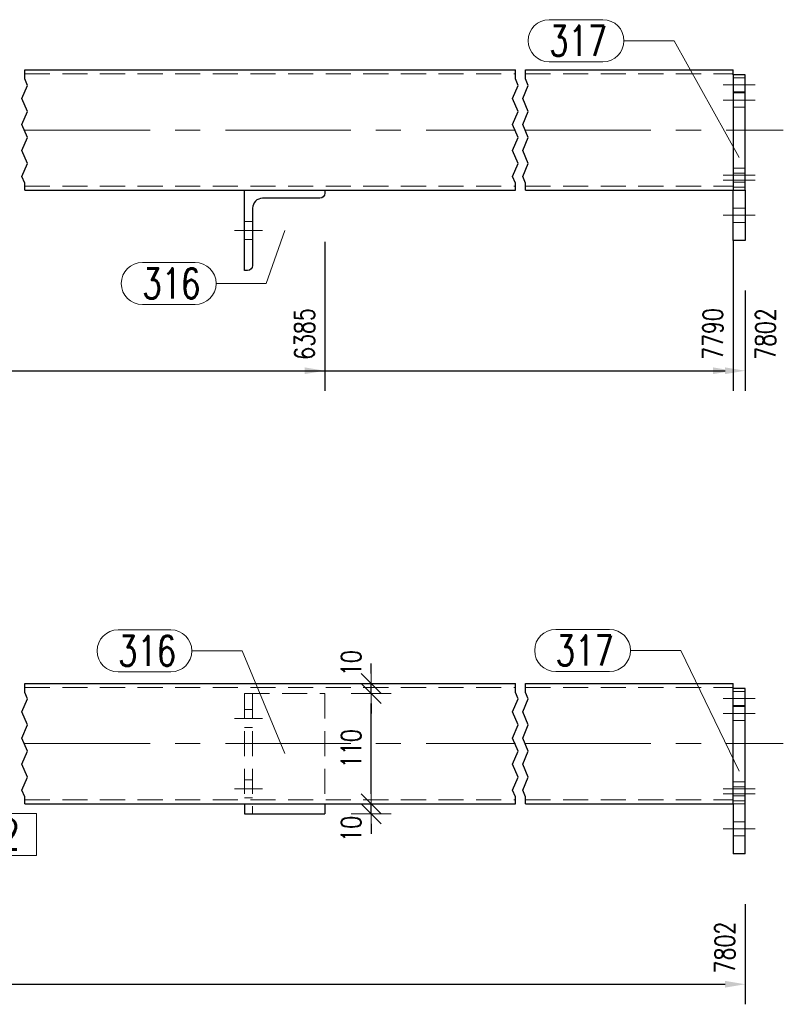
# Model space of a CAD drawing. Header units: millimetres. Extents: x -122 to 731, y 8645 to 9314.
# Tile 11 of 40: x 148 to 224, y 8845 to 8943. Entities that reach past the tile are written whole.
import ezdxf

# ---------------------------------------------------------------- set-up
doc = ezdxf.new("R2010")
doc.units = ezdxf.units.MM
doc.header["$LTSCALE"] = 10
doc.linetypes.add('HIDDEN', pattern=[0.375, 0.25, -0.125])
doc.linetypes.add('MITTE', pattern=[2, 1.25, -0.25, 0.25, -0.25])
doc.layers.get('Defpoints').update_dxf_attribs({"color": 1})
for name, color, linetype, lineweight in [('PS_DIM', 4, 'Continuous', 13), ('PS_Hidden', 2, 'HIDDEN', 9), ('PS_Mid', 5, 'MITTE', 15), ('PS_Pos', 1, 'Continuous', 15), ('PS_Shape', 161, 'Continuous', 30), ('PS_SOLID', 7, 'Continuous', 30)]:
    doc.layers.add(name, color=color, linetype=linetype, lineweight=lineweight)
doc.styles.add('simplex', font='simplex.shx', dxfattribs={"width": 0.75})
doc.dimstyles.new('1_10_GŁ_DS1-LS10', dxfattribs={"dimtxt": 2, "dimasz": 2, "dimexe": 2, "dimexo": 5, "dimgap": 1, "dimtad": 1, "dimjust": 4, "dimdec": 0, "dimlfac": 10, "dimtxsty": 'simplex', "dimblk1": 'NONE', "dimsah": 1, "dimcen": 2, "dimclrd": 256, "dimclre": 256, "dimclrt": 3, "dimadec": 1, "dimazin": 0, "dimtfac": 1, "dimtdec": 0, "dimtmove": 2, "dimatfit": 3, "dimfxl": 1, "dimarcsym": 0})
doc.dimstyles.new('1_10_PRZ', dxfattribs={"dimtxt": 2, "dimasz": 1, "dimexe": 2, "dimexo": 5, "dimgap": 1, "dimtad": 1, "dimdec": 0, "dimlfac": 10, "dimtxsty": 'simplex', "dimblk": 'dimznak', "dimcen": 2, "dimse1": 1, "dimse2": 1, "dimclrt": 3, "dimadec": 1, "dimazin": 0, "dimtfac": 1, "dimtdec": 0, "dimtix": 1, "dimtmove": 2, "dimatfit": 3, "dimldrblk": 'dim-grot', "dimfxl": 1, "dimarcsym": 0})

# ---------------------------------------------------------------- blocks, each defined once
blk = doc.blocks.new('*D221')
at = {"layer": 'Defpoints', "color": 0, "transparency": 16777216}
for p in [(25.154, 8925.784), (178.564, 8925.634), (178.564, 8907.784)]:
    blk.add_point(p, dxfattribs=at)
at = {"layer": 'PS_DIM', "lineweight": -2, "transparency": 16777216}
for p, q in [((25.154, 8920.784), (25.154, 8905.784)), ((178.564, 8920.634), (178.564, 8905.784)), ((25.154, 8907.784), (176.564, 8907.784))]:
    blk.add_line(p, q, dxfattribs=at)
at = {"layer": 'PS_DIM', "transparency": 16777216}
blk.add_solid([(176.564, 8908.117), (176.564, 8907.45), (178.564, 8907.784)], dxfattribs=at)
at = {"layer": 'PS_DIM', "color": 3, "transparency": 16777216, "insert": (176.544, 8911.447), "char_height": 2, "attachment_point": 5, "rotation": 90, "style": 'simplex'}
blk.add_mtext('6385', dxfattribs=at)
blk = doc.blocks.new('_None')
blk = doc.blocks.new('*D222')
at = {"layer": 'Defpoints', "color": 0, "transparency": 16777216}
for p in [(25.154, 8925.784), (219.264, 8925.784), (219.264, 8907.784)]:
    blk.add_point(p, dxfattribs=at)
at = {"layer": 'PS_DIM', "lineweight": -2, "transparency": 16777216}
for p, q in [((25.154, 8920.784), (25.154, 8905.784)), ((219.264, 8920.784), (219.264, 8905.784)), ((25.154, 8907.784), (217.264, 8907.784))]:
    blk.add_line(p, q, dxfattribs=at)
at = {"layer": 'PS_DIM', "transparency": 16777216}
blk.add_solid([(217.264, 8908.117), (217.264, 8907.45), (219.264, 8907.784)], dxfattribs=at)
at = {"layer": 'PS_DIM', "color": 3, "transparency": 16777216, "insert": (217.244, 8911.447), "char_height": 2, "attachment_point": 5, "rotation": 90, "style": 'simplex'}
blk.add_mtext('7790', dxfattribs=at)
blk = doc.blocks.new('*D223')
at = {"layer": 'Defpoints', "color": 0, "transparency": 16777216}
for p in [(25.154, 8925.784), (220.464, 8920.784), (220.464, 8907.784)]:
    blk.add_point(p, dxfattribs=at)
at = {"layer": 'PS_DIM', "lineweight": -2, "transparency": 16777216}
for p, q in [((25.154, 8920.784), (25.154, 8905.784)), ((220.464, 8915.784), (220.464, 8905.784)), ((25.154, 8907.784), (218.464, 8907.784))]:
    blk.add_line(p, q, dxfattribs=at)
at = {"layer": 'PS_DIM', "transparency": 16777216}
blk.add_solid([(218.464, 8908.117), (218.464, 8907.45), (220.464, 8907.784)], dxfattribs=at)
at = {"layer": 'PS_DIM', "color": 3, "transparency": 16777216, "insert": (222.484, 8911.447), "char_height": 2, "attachment_point": 5, "rotation": 90, "style": 'simplex'}
blk.add_mtext('7802', dxfattribs=at)
blk = doc.blocks.new('*D228')
at = {"layer": 'Defpoints', "color": 0, "transparency": 16777216}
for p in [(25.154, 8864.595), (220.464, 8859.595), (220.464, 8846.596)]:
    blk.add_point(p, dxfattribs=at)
at = {"layer": 'PS_DIM', "lineweight": -2, "transparency": 16777216}
for p, q in [((25.154, 8859.595), (25.154, 8844.596)), ((220.464, 8854.595), (220.464, 8844.596)), ((25.154, 8846.596), (218.464, 8846.596))]:
    blk.add_line(p, q, dxfattribs=at)
at = {"layer": 'PS_DIM', "transparency": 16777216}
blk.add_solid([(218.464, 8846.929), (218.464, 8846.262), (220.464, 8846.596)], dxfattribs=at)
at = {"layer": 'PS_DIM', "color": 3, "transparency": 16777216, "insert": (218.444, 8850.259), "char_height": 2, "attachment_point": 5, "rotation": 90, "style": 'simplex'}
blk.add_mtext('7802', dxfattribs=at)
blk = doc.blocks.new('dimznak')
at = {"color": 0}
for points in [[(0, 2), (0, -2)], [(-2, 0), (2, 0)]]:
    blk.add_lwpolyline(points, dxfattribs=at)
at = {"color": 2}
blk.add_lwpolyline([(1, 1), (-1, -1)], dxfattribs=at)
blk = doc.blocks.new('*D234')
at = {"layer": 'Defpoints', "color": 0, "transparency": 16777216}
for p in [(178.564, 8864.595), (183.195, 8864.595), (178.564, 8863.595)]:
    blk.add_point(p, dxfattribs=at)
at = {"layer": 'PS_DIM', "color": 0, "lineweight": -2, "transparency": 16777216}
for p, q in [((183.195, 8865.595), (183.195, 8866.595)), ((183.195, 8863.595), (183.195, 8864.595)), ((183.195, 8862.595), (183.195, 8861.595))]:
    blk.add_line(p, q, dxfattribs=at)
for p, rotation in [((183.195, 8864.595), 270), ((183.195, 8863.595), 90)]:
    blk.add_blockref('dimznak', p, dxfattribs=dict(at, rotation=rotation))
at = {"layer": 'PS_DIM', "color": 3, "transparency": 16777216, "insert": (181.195, 8862.091), "char_height": 2, "attachment_point": 5, "rotation": 90, "style": 'simplex'}
blk.add_mtext('10', dxfattribs=at)
blk = doc.blocks.new('dim-grot')
blk.add_hatch(color=256).paths.add_polyline_path([(0, 0), (-2, 0.5), (-2, -0.5)])
blk.add_lwpolyline([(0, 0), (-2, 0.5), (-2, -0.5), (0, 0)])
blk = doc.blocks.new('*D235')
at = {"layer": 'Defpoints', "color": 0, "transparency": 16777216}
for p in [(178.564, 8875.595), (183.195, 8875.595), (178.564, 8864.595)]:
    blk.add_point(p, dxfattribs=at)
at = {"layer": 'PS_DIM', "color": 0, "lineweight": -2, "transparency": 16777216}
blk.add_line((183.195, 8865.595), (183.195, 8874.595), dxfattribs=at)
for p, rotation in [((183.195, 8875.595), 90), ((183.195, 8864.595), 270)]:
    blk.add_blockref('dimznak', p, dxfattribs=dict(at, rotation=rotation))
at = {"layer": 'PS_DIM', "color": 3, "transparency": 16777216, "insert": (181.195, 8870.095), "char_height": 2, "attachment_point": 5, "rotation": 90, "style": 'simplex'}
blk.add_mtext('110', dxfattribs=at)
blk = doc.blocks.new('*D236')
at = {"layer": 'Defpoints', "color": 0, "transparency": 16777216}
for p in [(179.827, 8876.595), (183.195, 8876.595), (178.564, 8875.595)]:
    blk.add_point(p, dxfattribs=at)
at = {"layer": 'PS_DIM', "color": 0, "lineweight": -2, "transparency": 16777216}
for p, q in [((183.195, 8877.595), (183.195, 8878.595)), ((183.195, 8875.595), (183.195, 8876.595)), ((183.195, 8874.595), (183.195, 8873.595))]:
    blk.add_line(p, q, dxfattribs=at)
for p, rotation in [((183.195, 8876.595), 270), ((183.195, 8875.595), 90)]:
    blk.add_blockref('dimznak', p, dxfattribs=dict(at, rotation=rotation))
at = {"layer": 'PS_DIM', "color": 3, "transparency": 16777216, "insert": (181.195, 8878.616), "char_height": 2, "attachment_point": 5, "rotation": 90, "style": 'simplex'}
blk.add_mtext('10', dxfattribs=at)
blk = doc.blocks.new('*X422')
at = {"color": 1}
for p, q in [((148.654, 8936.892), (148.654, 8937.784)), ((197.564, 8936.892), (197.564, 8937.784)), ((198.564, 8936.892), (198.564, 8937.784)), ((148.379, 8934.942), (148.929, 8936.242)), ((148.929, 8936.242), (148.654, 8936.892)), ((197.289, 8934.942), (197.839, 8936.242)), ((197.839, 8936.242), (197.564, 8936.892)), ((198.289, 8934.942), (198.839, 8936.242)), ((198.839, 8936.242), (198.564, 8936.892)), ((148.929, 8933.641), (148.379, 8934.942)), ((197.839, 8933.641), (197.289, 8934.942)), ((198.839, 8933.641), (198.289, 8934.942)), ((148.379, 8932.341), (148.929, 8933.641)), ((197.289, 8932.341), (197.839, 8933.641)), ((198.289, 8932.341), (198.839, 8933.641)), ((148.929, 8931.041), (148.379, 8932.341)), ((197.839, 8931.041), (197.289, 8932.341)), ((198.839, 8931.041), (198.289, 8932.341)), ((148.379, 8929.74), (148.929, 8931.041)), ((197.289, 8929.74), (197.839, 8931.041)), ((198.289, 8929.74), (198.839, 8931.041)), ((148.929, 8928.44), (148.379, 8929.74)), ((197.839, 8928.44), (197.289, 8929.74)), ((198.839, 8928.44), (198.289, 8929.74)), ((148.379, 8927.14), (148.929, 8928.44)), ((197.289, 8927.14), (197.839, 8928.44)), ((198.289, 8927.14), (198.839, 8928.44)), ((148.654, 8926.49), (148.379, 8927.14)), ((148.654, 8925.784), (148.654, 8926.49)), ((197.564, 8926.49), (197.289, 8927.14)), ((197.564, 8925.784), (197.564, 8926.49)), ((198.564, 8926.49), (198.289, 8927.14)), ((198.564, 8925.784), (198.564, 8926.49))]:
    blk.add_line(p, q, dxfattribs=at)
at = {"layer": 'PS_Hidden', "color": 2, "linetype": 'HIDDEN'}
for p, q in [((148.654, 8937.384), (197.564, 8937.384)), ((198.564, 8937.384), (219.264, 8937.384)), ((219.264, 8936.984), (220.464, 8936.984)), ((219.264, 8935.584), (220.464, 8935.584)), ((220.464, 8935.484), (219.264, 8935.484)), ((220.464, 8934.084), (219.264, 8934.084)), ((219.264, 8927.984), (220.464, 8927.984)), ((220.464, 8927.484), (219.264, 8927.484)), ((219.264, 8926.584), (220.464, 8926.584)), ((148.654, 8926.184), (197.564, 8926.184)), ((198.564, 8926.184), (219.264, 8926.184)), ((220.464, 8926.084), (219.264, 8926.084)), ((220.464, 8923.984), (219.264, 8923.984)), ((171.364, 8922.684), (170.564, 8922.684)), ((220.464, 8922.584), (219.264, 8922.584)), ((171.364, 8920.884), (170.564, 8920.884))]:
    blk.add_line(p, q, dxfattribs=at)
at = {"layer": 'PS_Mid', "color": 5, "linetype": 'MITTE'}
for p, q in [((221.464, 8936.284), (218.264, 8936.284)), ((221.464, 8936.284), (218.264, 8936.284)), ((218.264, 8934.784), (221.464, 8934.784)), ((148.654, 8931.784), (197.564, 8931.784)), ((198.564, 8931.784), (224.264, 8931.784)), ((221.464, 8927.284), (218.264, 8927.284)), ((221.464, 8927.284), (218.264, 8927.284)), ((218.264, 8926.784), (221.464, 8926.784)), ((218.264, 8923.284), (221.464, 8923.284)), ((218.264, 8923.284), (221.464, 8923.284)), ((169.564, 8921.784), (172.364, 8921.784)), ((169.564, 8921.784), (172.364, 8921.784))]:
    blk.add_line(p, q, dxfattribs=at)
at = {"layer": 'PS_SOLID', "color": 7, "linetype": 'Continuous'}
for p, q in [((148.654, 8937.784), (197.564, 8937.784)), ((198.564, 8937.784), (219.264, 8937.784)), ((219.264, 8937.284), (219.264, 8937.784)), ((219.264, 8937.284), (219.264, 8925.784)), ((220.464, 8937.284), (219.264, 8937.284)), ((220.464, 8925.784), (220.464, 8937.284)), ((148.654, 8925.784), (170.564, 8925.784)), ((170.564, 8925.784), (178.564, 8925.784)), ((170.564, 8917.784), (170.564, 8925.784)), ((178.564, 8925.784), (178.564, 8925.484)), ((178.564, 8925.784), (197.564, 8925.784)), ((198.564, 8925.784), (219.264, 8925.784)), ((219.264, 8925.784), (220.464, 8925.784)), ((219.264, 8920.784), (219.264, 8925.784)), ((220.464, 8925.784), (220.464, 8920.784)), ((178.064, 8924.984), (172.364, 8924.984)), ((171.364, 8923.984), (171.364, 8918.284)), ((220.464, 8920.784), (219.264, 8920.784)), ((170.864, 8917.784), (170.564, 8917.784))]:
    blk.add_line(p, q, dxfattribs=at)
at = {"layer": 'PS_SOLID', "extrusion": (0, 0, -1)}
for centre in [(-178.064, 8925.484), (-170.864, 8918.284)]:
    blk.add_arc(centre, 0.5, 180, 270, dxfattribs=at)
at = {"layer": 'PS_SOLID'}
blk.add_arc((172.364, 8923.984), 1, 90, 180, dxfattribs=at)
blk = doc.blocks.new('*X428')
at = {"color": 1}
for p, q in [((174.564, 8921.784), (172.73, 8916.484)), ((160.38, 8918.584), (165.63, 8918.584)), ((167.73, 8916.484), (172.73, 8916.484)), ((160.38, 8914.384), (165.63, 8914.384))]:
    blk.add_line(p, q, dxfattribs=at)
for centre, start, end in [((160.38, 8916.484), 90, 270), ((165.63, 8916.484), 270, 90)]:
    blk.add_arc(centre, 2.1, start, end, dxfattribs=at)
at = {"color": 2, "style": 'simplex', "width": 0.75}
blk.add_text('316', height=3, dxfattribs=at).set_placement((160.38, 8914.984))
blk = doc.blocks.new('*X429')
at = {"color": 1}
for p, q in [((200.927, 8942.795), (206.284, 8942.795)), ((208.384, 8940.695), (213.384, 8940.695)), ((219.864, 8929.034), (213.384, 8940.695)), ((200.927, 8938.595), (206.284, 8938.595))]:
    blk.add_line(p, q, dxfattribs=at)
for centre, start, end in [((200.927, 8940.695), 90, 270), ((206.284, 8940.695), 270, 90)]:
    blk.add_arc(centre, 2.1, start, end, dxfattribs=at)
at = {"color": 2, "style": 'simplex', "width": 0.75}
blk.add_text('317', height=3, dxfattribs=at).set_placement((200.927, 8939.195))
blk = doc.blocks.new('*X431')
at = {"color": 1}
for p, q in [((148.654, 8875.704), (148.654, 8876.595)), ((197.564, 8875.704), (197.564, 8876.595)), ((198.564, 8875.704), (198.564, 8876.595)), ((148.929, 8875.054), (148.654, 8875.704)), ((197.839, 8875.054), (197.564, 8875.704)), ((198.839, 8875.054), (198.564, 8875.704)), ((148.379, 8873.753), (148.929, 8875.054)), ((197.289, 8873.753), (197.839, 8875.054)), ((198.289, 8873.753), (198.839, 8875.054)), ((148.929, 8872.453), (148.379, 8873.753)), ((197.839, 8872.453), (197.289, 8873.753)), ((198.839, 8872.453), (198.289, 8873.753)), ((148.379, 8871.153), (148.929, 8872.453)), ((197.289, 8871.153), (197.839, 8872.453)), ((198.289, 8871.153), (198.839, 8872.453)), ((148.929, 8869.852), (148.379, 8871.153)), ((197.839, 8869.852), (197.289, 8871.153)), ((198.839, 8869.852), (198.289, 8871.153)), ((148.379, 8868.552), (148.929, 8869.852)), ((197.289, 8868.552), (197.839, 8869.852)), ((198.289, 8868.552), (198.839, 8869.852)), ((148.929, 8867.252), (148.379, 8868.552)), ((197.839, 8867.252), (197.289, 8868.552)), ((198.839, 8867.252), (198.289, 8868.552)), ((148.379, 8865.952), (148.929, 8867.252)), ((197.289, 8865.952), (197.839, 8867.252)), ((198.289, 8865.952), (198.839, 8867.252)), ((148.654, 8865.301), (148.379, 8865.952)), ((197.564, 8865.301), (197.289, 8865.952)), ((198.564, 8865.301), (198.289, 8865.952)), ((148.654, 8864.595), (148.654, 8865.301)), ((197.564, 8864.595), (197.564, 8865.301)), ((198.564, 8864.595), (198.564, 8865.301))]:
    blk.add_line(p, q, dxfattribs=at)
at = {"layer": 'PS_Hidden', "color": 2, "linetype": 'HIDDEN'}
for p, q in [((148.654, 8876.195), (197.564, 8876.195)), ((198.564, 8876.195), (219.264, 8876.195)), ((170.564, 8875.595), (178.564, 8875.595)), ((170.564, 8875.595), (170.564, 8864.595)), ((171.364, 8875.595), (171.364, 8863.595)), ((178.564, 8875.595), (178.564, 8864.595)), ((219.264, 8875.795), (220.464, 8875.795)), ((219.264, 8874.395), (220.464, 8874.395)), ((220.464, 8874.295), (219.264, 8874.295)), ((171.364, 8873.995), (170.564, 8873.995)), ((220.464, 8872.895), (219.264, 8872.895)), ((171.364, 8872.195), (170.564, 8872.195)), ((171.364, 8866.995), (170.564, 8866.995)), ((219.264, 8866.795), (220.464, 8866.795)), ((220.464, 8866.295), (219.264, 8866.295)), ((219.264, 8865.395), (220.464, 8865.395)), ((148.654, 8864.995), (197.564, 8864.995)), ((171.364, 8865.195), (170.564, 8865.195)), ((198.564, 8864.995), (219.264, 8864.995)), ((220.464, 8864.895), (219.264, 8864.895)), ((220.464, 8864.595), (219.264, 8864.595)), ((220.464, 8862.795), (219.264, 8862.795)), ((220.464, 8861.395), (219.264, 8861.395))]:
    blk.add_line(p, q, dxfattribs=at)
at = {"layer": 'PS_Mid', "color": 5, "linetype": 'MITTE'}
for p, q in [((221.464, 8875.095), (218.264, 8875.095)), ((221.464, 8875.095), (218.264, 8875.095)), ((218.264, 8873.595), (221.464, 8873.595)), ((169.564, 8873.095), (172.364, 8873.095)), ((148.654, 8870.595), (197.564, 8870.595)), ((198.564, 8870.595), (224.264, 8870.595)), ((169.564, 8866.095), (172.364, 8866.095)), ((221.464, 8866.095), (218.264, 8866.095)), ((221.464, 8866.095), (218.264, 8866.095)), ((218.264, 8865.595), (221.464, 8865.595)), ((218.264, 8862.095), (221.464, 8862.095)), ((218.264, 8862.095), (221.464, 8862.095))]:
    blk.add_line(p, q, dxfattribs=at)
at = {"layer": 'PS_SOLID', "color": 7, "linetype": 'Continuous'}
for p, q in [((148.654, 8876.595), (197.564, 8876.595)), ((198.564, 8876.595), (219.264, 8876.595)), ((219.264, 8864.595), (219.264, 8876.595)), ((220.464, 8876.095), (219.264, 8876.095)), ((220.464, 8859.595), (220.464, 8876.095)), ((148.654, 8864.595), (197.564, 8864.595)), ((170.564, 8864.595), (170.564, 8863.595)), ((178.564, 8864.595), (178.564, 8863.595)), ((198.564, 8864.595), (219.264, 8864.595)), ((219.264, 8864.595), (219.264, 8859.595)), ((170.564, 8863.595), (178.564, 8863.595)), ((220.464, 8859.595), (219.264, 8859.595))]:
    blk.add_line(p, q, dxfattribs=at)
blk = doc.blocks.new('*X432')
at = {"color": 1}
for p, q in [((129.961, 8870.595), (135.263, 8861.533)), ((149.82, 8863.633), (140.263, 8863.633)), ((140.263, 8863.633), (140.263, 8859.433)), ((149.82, 8859.433), (149.82, 8863.633)), ((135.263, 8861.533), (140.263, 8861.533)), ((140.263, 8859.433), (149.82, 8859.433))]:
    blk.add_line(p, q, dxfattribs=at)
at = {"color": 2, "style": 'simplex', "width": 0.75}
blk.add_text('312', height=3, dxfattribs=at).set_placement((142.363, 8860.033))
blk = doc.blocks.new('*X437')
at = {"color": 1}
for p, q in [((157.963, 8881.943), (163.213, 8881.943)), ((165.313, 8879.843), (170.313, 8879.843)), ((174.564, 8869.595), (170.313, 8879.843)), ((157.963, 8877.743), (163.213, 8877.743))]:
    blk.add_line(p, q, dxfattribs=at)
for centre, start, end in [((157.963, 8879.843), 90, 270), ((163.213, 8879.843), 270, 90)]:
    blk.add_arc(centre, 2.1, start, end, dxfattribs=at)
at = {"color": 2, "style": 'simplex', "width": 0.75}
blk.add_text('316', height=3, dxfattribs=at).set_placement((157.963, 8878.343))
blk = doc.blocks.new('*X438')
at = {"color": 1}
for p, q in [((201.583, 8881.98), (206.94, 8881.98)), ((209.04, 8879.88), (214.04, 8879.88)), ((219.864, 8867.845), (214.04, 8879.88)), ((201.583, 8877.78), (206.94, 8877.78))]:
    blk.add_line(p, q, dxfattribs=at)
for centre, start, end in [((201.583, 8879.88), 90, 270), ((206.94, 8879.88), 270, 90)]:
    blk.add_arc(centre, 2.1, start, end, dxfattribs=at)
at = {"color": 2, "style": 'simplex', "width": 0.75}
blk.add_text('317', height=3, dxfattribs=at).set_placement((201.583, 8878.38))

msp = doc.modelspace()

# ---------------------------------------------------------------- block references
at = {"layer": 'PS_Pos'}
for name in ['*X429', '*X428', '*X437', '*X438', '*X432']:
    msp.add_blockref(name, (0, 0), dxfattribs=at)
at = {"layer": 'PS_Shape', "color": 232}
for name in ['*X422', '*X431']:
    msp.add_blockref(name, (0, 0), dxfattribs=at)

# ---------------------------------------------------------------- dimensions: what is measured, and where the dimension line sits
at = {"layer": 'PS_DIM'}
for base, p1, p2, text, picture, middle in [((178.564, 8907.784), (25.154, 8925.784), (178.564, 8925.634), '6385', '*D221', (176.544, 8911.447)), ((219.264, 8907.784), (25.154, 8925.784), (219.264, 8925.784), '7790', '*D222', (217.244, 8911.447)), ((220.464, 8907.784), (25.154, 8925.784), (220.464, 8920.784), '7802', '*D223', (222.484, 8911.447)), ((220.464, 8846.596), (25.154, 8864.595), (220.464, 8859.595), '7802', '*D228', (218.444, 8850.259))]:
    dim = msp.add_linear_dim(base=base, p1=p1, p2=p2, text=text, dimstyle='1_10_GŁ_DS1-LS10', dxfattribs=at)
    dim.commit()
    dim.dimension.update_dxf_attribs({"geometry": picture, "text_midpoint": middle, "dimtype": 128, "text_rotation": 90})
for base, p1, p2, picture, middle in [((183.195, 8876.595), (178.564, 8875.595), (179.827, 8876.595), '*D236', (181.195, 8878.616)), ((183.195, 8864.595), (178.564, 8863.595), (178.564, 8864.595), '*D234', (181.195, 8862.091))]:
    dim = msp.add_linear_dim(base=base, p1=p1, p2=p2, angle=90, dimstyle='1_10_PRZ', dxfattribs=at)
    dim.commit()
    dim.dimension.update_dxf_attribs({"geometry": picture, "text_midpoint": middle, "dimtype": 128})
dim = msp.add_linear_dim(base=(183.195, 8875.595), p1=(178.564, 8864.595), p2=(178.564, 8875.595), angle=90, dimstyle='1_10_PRZ', dxfattribs=at)
dim.commit()
dim.dimension.update_dxf_attribs({"geometry": '*D235', "text_midpoint": (181.195, 8870.095)})

doc.saveas('drawing.dxf')
